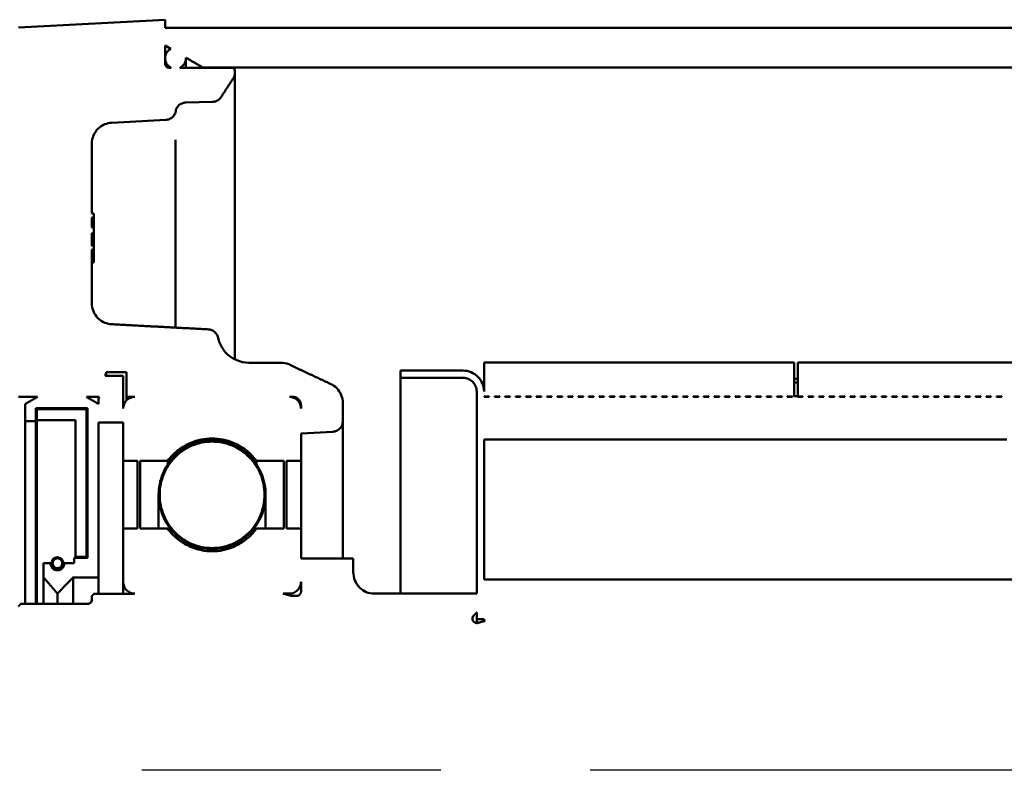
# Model space of a CAD drawing. Header units: inches. Extents: x 0 to 234, y 0 to 165.
# Tile 77 of 85: x 163.74 to 167.45, y 72.49 to 75.31. Entities that reach past the tile are written whole.
import ezdxf

# ---------------------------------------------------------------- set-up
doc = ezdxf.new("R2010")
doc.units = ezdxf.units.IN
doc.header["$LTSCALE"] = 10
doc.header["$MEASUREMENT"] = 0
doc.linetypes.add('CHAIN', pattern=[0.3543, 0.2362, -0.0295, 0.0591, -0.0295])
doc.layers.add('Centerline (ANSI)', color=7, linetype='Continuous', lineweight=25)
doc.layers.add('Visible (ANSI)', color=7, linetype='Continuous', lineweight=50)

msp = doc.modelspace()

# ---------------------------------------------------------------- linework, layer by layer
at = {"layer": 'Centerline (ANSI)', "linetype": 'CHAIN', "ltscale": 1.905165}
msp.add_line((170.3909, 72.4865), (142.5861, 72.4865), dxfattribs=at)
at = {"layer": 'Visible (ANSI)'}
for p, q in [((164.2905, 75.3127), (163.7394, 75.2838)), ((164.2905, 75.2818), (164.2905, 75.3127)), ((169.1409, 75.2818), (164.2905, 75.2818)), ((164.2905, 75.1675), (164.2905, 75.215)), ((164.2905, 75.215), (164.3119, 75.2026)), ((164.2905, 75.1476), (164.2905, 75.1675)), ((164.3693, 75.1318), (164.3693, 75.1675)), ((164.3132, 75.1318), (164.3063, 75.1318)), ((164.5489, 75.1318), (164.3467, 75.1318)), ((164.4323, 75.133), (168.9992, 75.133)), ((164.4323, 75.1318), (164.4323, 75.133)), ((164.5534, 74.0335), (164.5534, 75.1133)), ((164.3683, 75.0008), (164.4694, 75.0035)), ((164.0896, 74.9248), (164.2938, 74.9355)), ((164.015, 74.5835), (164.015, 74.8459)), ((164.3299, 74.8598), (164.3299, 74.8598)), ((164.3299, 74.8598), (164.3299, 74.7219)), ((164.3299, 74.8598), (164.3299, 74.8598)), ((164.3299, 74.7219), (164.3299, 74.1582)), ((164.0228, 74.5835), (164.015, 74.5835)), ((164.0228, 74.5677), (164.0228, 74.5835)), ((164.015, 74.5297), (164.015, 74.5677)), ((164.015, 74.5677), (164.0228, 74.5677)), ((164.015, 74.5676), (164.0228, 74.5676)), ((164.015, 74.5611), (164.0228, 74.5611)), ((164.015, 74.5519), (164.0228, 74.5519)), ((164.015, 74.546), (164.0228, 74.546)), ((164.0228, 74.5677), (164.0228, 74.5676)), ((164.0228, 74.5676), (164.0228, 74.5611)), ((164.0228, 74.5611), (164.0228, 74.5519)), ((164.0228, 74.5519), (164.0228, 74.546)), ((164.0228, 74.546), (164.0228, 74.5348)), ((164.015, 74.5348), (164.0228, 74.5348)), ((164.0228, 74.5297), (164.015, 74.5297)), ((164.015, 74.4617), (164.015, 74.5094)), ((164.015, 74.5094), (164.0228, 74.5094)), ((164.0228, 74.5348), (164.0228, 74.5297)), ((164.0228, 74.5094), (164.0228, 74.5297)), ((164.0228, 74.5094), (164.0228, 74.4894)), ((164.015, 74.4894), (164.0228, 74.4894)), ((164.015, 74.4744), (164.0228, 74.4744)), ((164.0228, 74.4894), (164.0228, 74.4744)), ((164.0228, 74.4744), (164.0228, 74.462)), ((164.015, 74.462), (164.0228, 74.462)), ((164.0228, 74.4617), (164.015, 74.4617)), ((164.015, 74.245), (164.015, 74.447)), ((164.015, 74.447), (164.0228, 74.447)), ((164.015, 74.4453), (164.0228, 74.4453)), ((164.015, 74.4413), (164.0228, 74.4413)), ((164.015, 74.4364), (164.0228, 74.4364)), ((164.015, 74.4327), (164.0228, 74.4327)), ((164.0228, 74.462), (164.0228, 74.4617)), ((164.0228, 74.447), (164.0228, 74.4617)), ((164.0228, 74.447), (164.0228, 74.4453)), ((164.0228, 74.4453), (164.0228, 74.4413)), ((164.0228, 74.4413), (164.0228, 74.4364)), ((164.0228, 74.4364), (164.0228, 74.4327)), ((164.0228, 74.4327), (164.0228, 74.423)), ((164.015, 74.423), (164.0228, 74.423)), ((164.015, 74.4194), (164.0228, 74.4194)), ((164.015, 74.4024), (164.0228, 74.4024)), ((164.015, 74.3988), (164.0228, 74.3988)), ((164.0228, 74.423), (164.0228, 74.4194)), ((164.0228, 74.4194), (164.0228, 74.4024)), ((164.0228, 74.4024), (164.0228, 74.3988)), ((164.0693, 73.9859), (164.1453, 73.9859)), ((164.0693, 73.9859), (164.0693, 73.9718)), ((164.1453, 73.9859), (164.1453, 73.8924)), ((164.7258, 74.0213), (164.6055, 74.0213)), ((165.4126, 73.9916), (165.1764, 73.9916)), ((165.1764, 73.9916), (165.1764, 73.9639)), ((166.6587, 74.0215), (165.4913, 74.0215)), ((165.4913, 74.0215), (165.4913, 73.9123)), ((166.6587, 73.8947), (166.6587, 74.0215)), ((167.8398, 74.0215), (166.6724, 74.0215)), ((166.6724, 74.0215), (166.6724, 73.8947)), ((164.1331, 73.9718), (164.0656, 73.9718)), ((164.1331, 73.8488), (164.1331, 73.9718)), ((165.1764, 73.9639), (165.4126, 73.9639)), ((165.1764, 73.1518), (165.1764, 73.9639)), ((166.6587, 73.9604), (166.6724, 73.9604)), ((165.4638, 73.9123), (165.4638, 73.1518)), ((166.6587, 73.9464), (166.6724, 73.9464)), ((163.7394, 73.8924), (163.81, 73.8924)), ((163.9946, 73.8924), (164.0419, 73.8924)), ((164.0419, 73.8924), (164.0401, 73.8856)), ((164.0401, 73.8856), (164.0401, 73.8659)), ((164.1453, 73.8924), (164.1764, 73.8924)), ((164.1453, 73.8924), (164.1453, 73.8792)), ((164.7591, 73.8924), (164.7709, 73.8924)), ((165.4913, 73.8928), (165.4913, 73.8935)), ((165.4913, 73.8935), (165.511, 73.8935)), ((165.511, 73.8928), (165.4913, 73.8928)), ((165.511, 73.8935), (165.511, 73.8928)), ((165.5307, 73.8928), (165.5307, 73.8935)), ((165.5307, 73.8935), (165.5504, 73.8935)), ((165.5504, 73.8928), (165.5307, 73.8928)), ((165.5504, 73.8935), (165.5504, 73.8928)), ((165.5701, 73.8928), (165.5701, 73.8935)), ((165.5701, 73.8935), (165.5898, 73.8935)), ((165.5898, 73.8928), (165.5701, 73.8928)), ((165.5898, 73.8935), (165.5898, 73.8928)), ((165.6094, 73.8928), (165.6094, 73.8935)), ((165.6094, 73.8935), (165.6291, 73.8935)), ((165.6291, 73.8928), (165.6094, 73.8928)), ((165.6291, 73.8935), (165.6291, 73.8928)), ((165.6488, 73.8928), (165.6488, 73.8935)), ((165.6488, 73.8935), (165.6685, 73.8935)), ((165.6685, 73.8928), (165.6488, 73.8928)), ((165.6685, 73.8935), (165.6685, 73.8928)), ((165.6882, 73.8928), (165.6882, 73.8935)), ((165.6882, 73.8935), (165.7079, 73.8935)), ((165.7079, 73.8928), (165.6882, 73.8928)), ((165.7079, 73.8935), (165.7079, 73.8928)), ((165.7276, 73.8928), (165.7276, 73.8935)), ((165.7276, 73.8935), (165.7472, 73.8935)), ((165.7472, 73.8928), (165.7276, 73.8928)), ((165.7472, 73.8935), (165.7472, 73.8928)), ((165.7669, 73.8928), (165.7669, 73.8935)), ((165.7669, 73.8935), (165.7866, 73.8935)), ((165.7866, 73.8928), (165.7669, 73.8928)), ((165.7866, 73.8935), (165.7866, 73.8928)), ((165.8063, 73.8928), (165.8063, 73.8935)), ((165.8063, 73.8935), (165.826, 73.8935)), ((165.826, 73.8928), (165.8063, 73.8928)), ((165.826, 73.8935), (165.826, 73.8928)), ((165.8457, 73.8928), (165.8457, 73.8935)), ((165.8457, 73.8935), (165.8654, 73.8935)), ((165.8654, 73.8928), (165.8457, 73.8928)), ((165.8654, 73.8935), (165.8654, 73.8928)), ((165.885, 73.8928), (165.885, 73.8935)), ((165.885, 73.8935), (165.9047, 73.8935)), ((165.9047, 73.8928), (165.885, 73.8928)), ((165.9047, 73.8935), (165.9047, 73.8928)), ((165.9244, 73.8928), (165.9244, 73.8935)), ((165.9244, 73.8935), (165.9441, 73.8935)), ((165.9441, 73.8928), (165.9244, 73.8928)), ((165.9441, 73.8935), (165.9441, 73.8928)), ((165.9638, 73.8928), (165.9638, 73.8935)), ((165.9638, 73.8935), (165.9835, 73.8935)), ((165.9835, 73.8928), (165.9638, 73.8928)), ((165.9835, 73.8935), (165.9835, 73.8928)), ((166.0031, 73.8928), (166.0031, 73.8935)), ((166.0031, 73.8935), (166.0228, 73.8935)), ((166.0228, 73.8928), (166.0031, 73.8928)), ((166.0228, 73.8935), (166.0228, 73.8928)), ((166.0425, 73.8928), (166.0425, 73.8935)), ((166.0425, 73.8935), (166.0622, 73.8935)), ((166.0622, 73.8928), (166.0425, 73.8928)), ((166.0622, 73.8935), (166.0622, 73.8928)), ((166.0819, 73.8928), (166.0819, 73.8935)), ((166.0819, 73.8935), (166.1016, 73.8935)), ((166.1016, 73.8928), (166.0819, 73.8928)), ((166.1016, 73.8935), (166.1016, 73.8928)), ((166.1213, 73.8928), (166.1213, 73.8935)), ((166.1213, 73.8935), (166.1409, 73.8935)), ((166.1409, 73.8928), (166.1213, 73.8928)), ((166.1409, 73.8935), (166.1409, 73.8928)), ((166.1606, 73.8928), (166.1606, 73.8935)), ((166.1606, 73.8935), (166.1803, 73.8935)), ((166.1803, 73.8928), (166.1606, 73.8928)), ((166.1803, 73.8935), (166.1803, 73.8928)), ((166.2, 73.8928), (166.2, 73.8935)), ((166.2, 73.8935), (166.2197, 73.8935)), ((166.2197, 73.8928), (166.2, 73.8928)), ((166.2197, 73.8935), (166.2197, 73.8928)), ((166.2394, 73.8928), (166.2394, 73.8935)), ((166.2394, 73.8935), (166.2591, 73.8935)), ((166.2591, 73.8928), (166.2394, 73.8928)), ((166.2591, 73.8935), (166.2591, 73.8928)), ((166.2787, 73.8928), (166.2787, 73.8935)), ((166.2787, 73.8935), (166.2984, 73.8935)), ((166.2984, 73.8928), (166.2787, 73.8928)), ((166.2984, 73.8935), (166.2984, 73.8928)), ((166.3181, 73.8928), (166.3181, 73.8935)), ((166.3181, 73.8935), (166.3378, 73.8935)), ((166.3378, 73.8928), (166.3181, 73.8928)), ((166.3378, 73.8935), (166.3378, 73.8928)), ((166.3575, 73.8928), (166.3575, 73.8935)), ((166.3575, 73.8935), (166.3772, 73.8935)), ((166.3772, 73.8928), (166.3575, 73.8928)), ((166.3772, 73.8935), (166.3772, 73.8928)), ((166.3968, 73.8928), (166.3968, 73.8935)), ((166.3968, 73.8935), (166.4165, 73.8935)), ((166.4165, 73.8928), (166.3968, 73.8928)), ((166.4165, 73.8935), (166.4165, 73.8928)), ((166.4362, 73.8928), (166.4362, 73.8935)), ((166.4362, 73.8935), (166.4559, 73.8935)), ((166.4559, 73.8928), (166.4362, 73.8928)), ((166.4559, 73.8935), (166.4559, 73.8928)), ((166.4756, 73.8928), (166.4756, 73.8935)), ((166.4756, 73.8935), (166.4953, 73.8935)), ((166.4953, 73.8928), (166.4756, 73.8928)), ((166.4953, 73.8935), (166.4953, 73.8928)), ((166.515, 73.8928), (166.515, 73.8935)), ((166.515, 73.8935), (166.5346, 73.8935)), ((166.5346, 73.8928), (166.515, 73.8928)), ((166.5346, 73.8935), (166.5346, 73.8928)), ((166.5543, 73.8928), (166.5543, 73.8935)), ((166.5543, 73.8935), (166.574, 73.8935)), ((166.574, 73.8928), (166.5543, 73.8928)), ((166.574, 73.8935), (166.574, 73.8928)), ((166.5937, 73.8928), (166.5937, 73.8935)), ((166.5937, 73.8935), (166.6134, 73.8935)), ((166.6134, 73.8928), (166.5937, 73.8928)), ((166.6134, 73.8935), (166.6134, 73.8928)), ((166.6331, 73.8928), (166.6331, 73.8935)), ((166.6331, 73.8935), (166.6528, 73.8935)), ((166.6528, 73.8928), (166.6331, 73.8928)), ((166.6528, 73.8935), (166.6528, 73.8928)), ((166.6724, 73.8947), (166.6587, 73.8947)), ((166.6724, 73.8928), (166.6724, 73.8935)), ((166.6724, 73.8935), (166.6921, 73.8935)), ((166.6921, 73.8928), (166.6724, 73.8928)), ((166.6921, 73.8935), (166.6921, 73.8928)), ((166.7118, 73.8928), (166.7118, 73.8935)), ((166.7118, 73.8935), (166.7315, 73.8935)), ((166.7315, 73.8928), (166.7118, 73.8928)), ((166.7315, 73.8935), (166.7315, 73.8928)), ((166.7512, 73.8928), (166.7512, 73.8935)), ((166.7512, 73.8935), (166.7709, 73.8935)), ((166.7709, 73.8928), (166.7512, 73.8928)), ((166.7709, 73.8935), (166.7709, 73.8928)), ((166.7905, 73.8928), (166.7905, 73.8935)), ((166.7905, 73.8935), (166.8102, 73.8935)), ((166.8102, 73.8928), (166.7905, 73.8928)), ((166.8102, 73.8935), (166.8102, 73.8928)), ((166.8299, 73.8928), (166.8299, 73.8935)), ((166.8299, 73.8935), (166.8496, 73.8935)), ((166.8496, 73.8928), (166.8299, 73.8928)), ((166.8496, 73.8935), (166.8496, 73.8928)), ((166.8693, 73.8928), (166.8693, 73.8935)), ((166.8693, 73.8935), (166.889, 73.8935)), ((166.889, 73.8928), (166.8693, 73.8928)), ((166.889, 73.8935), (166.889, 73.8928)), ((166.9087, 73.8928), (166.9087, 73.8935)), ((166.9087, 73.8935), (166.9283, 73.8935)), ((166.9283, 73.8928), (166.9087, 73.8928)), ((166.9283, 73.8935), (166.9283, 73.8928)), ((166.948, 73.8928), (166.948, 73.8935)), ((166.948, 73.8935), (166.9677, 73.8935)), ((166.9677, 73.8928), (166.948, 73.8928)), ((166.9677, 73.8935), (166.9677, 73.8928)), ((166.9874, 73.8928), (166.9874, 73.8935)), ((166.9874, 73.8935), (167.0071, 73.8935)), ((167.0071, 73.8928), (166.9874, 73.8928)), ((167.0071, 73.8935), (167.0071, 73.8928)), ((167.0268, 73.8928), (167.0268, 73.8935)), ((167.0268, 73.8935), (167.0465, 73.8935)), ((167.0465, 73.8928), (167.0268, 73.8928)), ((167.0465, 73.8935), (167.0465, 73.8928)), ((167.0661, 73.8928), (167.0661, 73.8935)), ((167.0661, 73.8935), (167.0858, 73.8935)), ((167.0858, 73.8928), (167.0661, 73.8928)), ((167.0858, 73.8935), (167.0858, 73.8928)), ((167.1055, 73.8928), (167.1055, 73.8935)), ((167.1055, 73.8935), (167.1252, 73.8935)), ((167.1252, 73.8928), (167.1055, 73.8928)), ((167.1252, 73.8935), (167.1252, 73.8928)), ((167.1449, 73.8928), (167.1449, 73.8935)), ((167.1449, 73.8935), (167.1646, 73.8935)), ((167.1646, 73.8928), (167.1449, 73.8928)), ((167.1646, 73.8935), (167.1646, 73.8928)), ((167.1842, 73.8928), (167.1842, 73.8935)), ((167.1842, 73.8935), (167.2039, 73.8935)), ((167.2039, 73.8928), (167.1842, 73.8928)), ((167.2039, 73.8935), (167.2039, 73.8928)), ((167.2236, 73.8928), (167.2236, 73.8935)), ((167.2236, 73.8935), (167.2433, 73.8935)), ((167.2433, 73.8928), (167.2236, 73.8928)), ((167.2433, 73.8935), (167.2433, 73.8928)), ((167.263, 73.8928), (167.263, 73.8935)), ((167.263, 73.8935), (167.2827, 73.8935)), ((167.2827, 73.8928), (167.263, 73.8928)), ((167.2827, 73.8935), (167.2827, 73.8928)), ((167.3024, 73.8928), (167.3024, 73.8935)), ((167.3024, 73.8935), (167.322, 73.8935)), ((167.322, 73.8928), (167.3024, 73.8928)), ((167.322, 73.8935), (167.322, 73.8928)), ((167.3417, 73.8928), (167.3417, 73.8935)), ((167.3417, 73.8935), (167.3614, 73.8935)), ((167.3614, 73.8928), (167.3417, 73.8928)), ((167.3614, 73.8935), (167.3614, 73.8928)), ((167.3811, 73.8928), (167.3811, 73.8935)), ((167.3811, 73.8935), (167.4008, 73.8935)), ((167.4008, 73.8928), (167.3811, 73.8928)), ((167.4008, 73.8935), (167.4008, 73.8928)), ((167.4205, 73.8928), (167.4205, 73.8935)), ((167.4205, 73.8935), (167.4402, 73.8935)), ((167.4402, 73.8928), (167.4205, 73.8928)), ((167.4402, 73.8935), (167.4402, 73.8928)), ((163.7645, 73.8659), (163.7645, 73.8006)), ((163.8039, 73.8006), (163.8039, 73.8505)), ((163.8039, 73.8505), (163.9985, 73.8505)), ((163.9946, 73.8465), (163.8078, 73.8465)), ((163.8078, 73.8465), (163.8078, 73.8046)), ((163.9946, 73.2904), (163.9946, 73.8465)), ((163.9985, 73.8505), (163.9985, 73.2864)), ((164.8024, 73.8607), (164.8024, 73.8488)), ((164.9598, 73.8011), (164.9598, 73.8691)), ((163.7645, 73.8006), (163.8039, 73.8006)), ((163.7645, 73.8006), (163.7645, 73.1129)), ((163.8039, 73.1129), (163.8039, 73.8006)), ((163.8078, 73.8046), (163.953, 73.8046)), ((163.8078, 73.8046), (163.8078, 73.1129)), ((163.953, 73.8046), (163.953, 73.2904)), ((164.9598, 73.8011), (164.9598, 73.2835)), ((164.0401, 73.2127), (164.0401, 73.7966)), ((164.0401, 73.7966), (164.1331, 73.7966)), ((164.1331, 73.7966), (164.1331, 73.6514)), ((164.8024, 73.755), (164.9225, 73.7614)), ((164.8024, 73.6514), (164.8024, 73.755)), ((165.4913, 73.2046), (165.4913, 73.7325)), ((165.4913, 73.7325), (165.511, 73.7325)), ((165.511, 73.7325), (165.5307, 73.7325)), ((165.5307, 73.7325), (165.5504, 73.7325)), ((165.5504, 73.7325), (165.5701, 73.7325)), ((165.5701, 73.7325), (165.5898, 73.7325)), ((165.5898, 73.7325), (165.6094, 73.7325)), ((165.6094, 73.7325), (165.6291, 73.7325)), ((165.6291, 73.7325), (165.6488, 73.7325)), ((165.6488, 73.7325), (165.6685, 73.7325)), ((165.6685, 73.7325), (165.6882, 73.7325)), ((165.6882, 73.7325), (165.7079, 73.7325)), ((165.7079, 73.7325), (165.7276, 73.7325)), ((165.7276, 73.7325), (165.7472, 73.7325)), ((165.7472, 73.7325), (165.7669, 73.7325)), ((165.7669, 73.7325), (165.7866, 73.7325)), ((165.7866, 73.7325), (165.8063, 73.7325)), ((165.8063, 73.7325), (165.826, 73.7325)), ((165.826, 73.7325), (165.8457, 73.7325)), ((165.8457, 73.7325), (165.8654, 73.7325)), ((165.8654, 73.7325), (165.885, 73.7325)), ((165.885, 73.7325), (165.9047, 73.7325)), ((165.9047, 73.7325), (165.9244, 73.7325)), ((165.9244, 73.7325), (165.9441, 73.7325)), ((165.9441, 73.7325), (165.9638, 73.7325)), ((165.9638, 73.7325), (165.9835, 73.7325)), ((165.9835, 73.7325), (166.0031, 73.7325)), ((166.0031, 73.7325), (166.0228, 73.7325)), ((166.0228, 73.7325), (166.0425, 73.7325)), ((166.0425, 73.7325), (166.0622, 73.7325)), ((166.0622, 73.7325), (166.0819, 73.7325)), ((166.0819, 73.7325), (166.1016, 73.7325)), ((166.1016, 73.7325), (166.1213, 73.7325)), ((166.1213, 73.7325), (166.1409, 73.7325)), ((166.1409, 73.7325), (166.1606, 73.7325)), ((166.1606, 73.7325), (166.1803, 73.7325)), ((166.1803, 73.7325), (166.2, 73.7325)), ((166.2, 73.7325), (166.2197, 73.7325)), ((166.2197, 73.7325), (166.2394, 73.7325)), ((166.2394, 73.7325), (166.2591, 73.7325)), ((166.2591, 73.7325), (166.2787, 73.7325)), ((166.2787, 73.7325), (166.2984, 73.7325)), ((166.2984, 73.7325), (166.3181, 73.7325)), ((166.3181, 73.7325), (166.3378, 73.7325)), ((166.3378, 73.7325), (166.3575, 73.7325)), ((166.3575, 73.7325), (166.3772, 73.7325)), ((166.3772, 73.7325), (166.3968, 73.7325)), ((166.3968, 73.7325), (166.4165, 73.7325)), ((166.4165, 73.7325), (166.4362, 73.7325)), ((166.4362, 73.7325), (166.4559, 73.7325)), ((166.4559, 73.7325), (166.4756, 73.7325)), ((166.4756, 73.7325), (166.4953, 73.7325)), ((166.4953, 73.7325), (166.515, 73.7325)), ((166.515, 73.7325), (166.5346, 73.7325)), ((166.5346, 73.7325), (166.5543, 73.7325)), ((166.5543, 73.7325), (166.574, 73.7325)), ((166.574, 73.7325), (166.5937, 73.7325)), ((166.5937, 73.7325), (166.6134, 73.7325)), ((166.6134, 73.7325), (166.6331, 73.7325)), ((166.6331, 73.7325), (166.6528, 73.7325)), ((166.6528, 73.7325), (166.6724, 73.7325)), ((166.6724, 73.7325), (166.6921, 73.7325)), ((166.6921, 73.7325), (166.7118, 73.7325)), ((166.7118, 73.7325), (166.7315, 73.7325)), ((166.7315, 73.7325), (166.7512, 73.7325)), ((166.7512, 73.7325), (166.7709, 73.7325)), ((166.7709, 73.7325), (166.7905, 73.7325)), ((166.7905, 73.7325), (166.8102, 73.7325)), ((166.8102, 73.7325), (166.8299, 73.7325)), ((166.8299, 73.7325), (166.8496, 73.7325)), ((166.8496, 73.7325), (166.8693, 73.7325)), ((166.8693, 73.7325), (166.889, 73.7325)), ((166.889, 73.7325), (166.9087, 73.7325)), ((166.9087, 73.7325), (166.9283, 73.7325)), ((166.9283, 73.7325), (166.948, 73.7325)), ((166.948, 73.7325), (166.9677, 73.7325)), ((166.9677, 73.7325), (166.9874, 73.7325)), ((166.9874, 73.7325), (167.0071, 73.7325)), ((167.0071, 73.7325), (167.0268, 73.7325)), ((167.0268, 73.7325), (167.0465, 73.7325)), ((167.0465, 73.7325), (167.0661, 73.7325)), ((167.0661, 73.7325), (167.0858, 73.7325)), ((167.0858, 73.7325), (167.1055, 73.7325)), ((167.1055, 73.7325), (167.1252, 73.7325)), ((167.1252, 73.7325), (167.1449, 73.7325)), ((167.1449, 73.7325), (167.1646, 73.7325)), ((167.1646, 73.7325), (167.1842, 73.7325)), ((167.1842, 73.7325), (167.2039, 73.7325)), ((167.2039, 73.7325), (167.2236, 73.7325)), ((167.2236, 73.7325), (167.2433, 73.7325)), ((167.2433, 73.7325), (167.263, 73.7325)), ((167.263, 73.7325), (167.2827, 73.7325)), ((167.2827, 73.7325), (167.3024, 73.7325)), ((167.3024, 73.7325), (167.322, 73.7325)), ((167.322, 73.7325), (167.3417, 73.7325)), ((167.3417, 73.7325), (167.3614, 73.7325)), ((167.3614, 73.7325), (167.3811, 73.7325)), ((167.3811, 73.7325), (167.4008, 73.7325)), ((167.4008, 73.7325), (167.4205, 73.7325)), ((167.4205, 73.7325), (167.4402, 73.7325)), ((167.4402, 73.7325), (167.4598, 73.7325)), ((164.1331, 73.6514), (164.1864, 73.6514)), ((164.1331, 73.3967), (164.1331, 73.6514)), ((164.1864, 73.6514), (164.1864, 73.3967)), ((164.1963, 73.3967), (164.1963, 73.6514)), ((164.1963, 73.6514), (164.3004, 73.6514)), ((164.3004, 73.6514), (164.3004, 73.6377)), ((164.635, 73.6514), (164.7376, 73.6514)), ((164.635, 73.6377), (164.635, 73.6514)), ((164.7376, 73.6514), (164.7376, 73.3967)), ((164.7474, 73.3967), (164.7474, 73.6514)), ((164.7474, 73.6514), (164.8024, 73.6514)), ((164.8024, 73.6514), (164.8024, 73.3967)), ((164.2664, 73.5243), (164.2664, 73.3967)), ((164.669, 73.3967), (164.669, 73.5243)), ((164.1864, 73.3967), (164.1331, 73.3967)), ((164.1331, 73.3967), (164.1331, 73.1965)), ((164.3004, 73.3967), (164.1963, 73.3967)), ((164.7376, 73.3967), (164.635, 73.3967)), ((164.8024, 73.3967), (164.7474, 73.3967)), ((164.8024, 73.2835), (164.8024, 73.3967)), ((163.9985, 73.2864), (163.949, 73.2864)), ((163.949, 73.2864), (163.949, 73.2662)), ((163.953, 73.2904), (163.9946, 73.2904)), ((163.953, 73.2904), (163.953, 73.2864)), ((163.9946, 73.2864), (163.9946, 73.2904)), ((164.9992, 73.2835), (164.8024, 73.2835)), ((164.9992, 73.233), (164.9992, 73.2835)), ((163.8594, 73.2662), (163.8334, 73.2662)), ((163.8334, 73.2662), (163.8334, 73.2127)), ((163.8633, 73.2662), (163.8633, 73.2521)), ((163.9074, 73.2521), (163.9074, 73.2662)), ((163.949, 73.2662), (163.9113, 73.2662)), ((163.8334, 73.2127), (163.8334, 73.1129)), ((163.9444, 73.2127), (164.0401, 73.2127)), ((163.9444, 73.2127), (163.9444, 73.1129)), ((164.0401, 73.2127), (164.0401, 73.1509)), ((164.1331, 73.1509), (164.1331, 73.1965)), ((164.8024, 73.1965), (164.8024, 73.1599)), ((167.8535, 73.2046), (165.4913, 73.2046)), ((163.8854, 73.1518), (163.8854, 73.1129)), ((164.015, 73.1428), (164.015, 73.1293)), ((164.1724, 73.1509), (164.0228, 73.1509)), ((164.1764, 73.1518), (164.1724, 73.1518)), ((164.1724, 73.1518), (164.1724, 73.1509)), ((164.7354, 73.1518), (164.7591, 73.1518)), ((164.7866, 73.1436), (164.7648, 73.1436)), ((165.4638, 73.1518), (165.078, 73.1518)), ((163.9992, 73.1129), (163.7472, 73.1129)), ((165.4638, 73.0808), (165.4638, 73.0554)), ((165.4638, 73.0554), (165.4913, 73.0554)), ((165.4638, 73.0409), (165.4638, 73.0554)), ((165.4913, 73.0554), (165.4913, 73.0492)), ((165.4913, 73.0492), (165.4952, 73.0492)), ((165.4913, 73.0481), (165.4913, 73.0492))]:
    msp.add_line(p, q, dxfattribs=at)
for points, knots in [([(164.3119, 75.2026), (164.3083, 75.2008), (164.3048, 75.1981), (164.2987, 75.192), (164.2954, 75.1871), (164.2917, 75.1781), (164.2905, 75.1724), (164.2905, 75.1626), (164.2917, 75.1569), (164.2954, 75.1479), (164.2987, 75.143), (164.3051, 75.1366), (164.3092, 75.1337), (164.3132, 75.1318)], [0.0449135, 0.0449135, 0.0449135, 0.0449135, 0.0740374, 0.0740374, 0.1111269, 0.1111269, 0.1482594, 0.1482594, 0.185393, 0.185393, 0.2224851, 0.2224851, 0.2549129, 0.2549129, 0.2549129, 0.2549129]), ([(164.3063, 75.1318), (164.3044, 75.1318), (164.3021, 75.1323), (164.2985, 75.1337), (164.2965, 75.135), (164.2938, 75.1378), (164.2925, 75.1397), (164.291, 75.1433), (164.2905, 75.1456), (164.2905, 75.1476)], [0.11861111, 0.11861111, 0.11861111, 0.11861111, 0.13341847, 0.13341847, 0.14824315, 0.14824315, 0.16307159, 0.16307159, 0.17791701, 0.17791701, 0.17791701, 0.17791701]), ([(164.3467, 75.1318), (164.3507, 75.1337), (164.3547, 75.1366), (164.3612, 75.1431), (164.3644, 75.1479), (164.3682, 75.1569), (164.3693, 75.1626), (164.3693, 75.1681), (164.3693, 75.1688), (164.3692, 75.1695)], [0.3381327, 0.3381327, 0.3381327, 0.3381327, 0.370603, 0.370603, 0.407674, 0.407674, 0.4447864, 0.4447864, 0.4496422, 0.4496422, 0.4496422, 0.4496422]), ([(164.5471, 75.0918), (164.5484, 75.0939), (164.5496, 75.0961), (164.5523, 75.1027), (164.5534, 75.1085), (164.5534, 75.1182), (164.5523, 75.1239), (164.55, 75.1295), (164.5495, 75.1307), (164.5489, 75.1318)], [0.3903192, 0.3903192, 0.3903192, 0.3903192, 0.4076911, 0.4076911, 0.4448071, 0.4448071, 0.4819226, 0.4819226, 0.4910057, 0.4910057, 0.4910057, 0.4910057]), ([(164.3305, 74.9681), (164.331, 74.9711), (164.3319, 74.9739), (164.3348, 74.981), (164.338, 74.9858), (164.3449, 74.9927), (164.3497, 74.9959), (164.3584, 74.9995), (164.3636, 75.0007), (164.3683, 75.0008)], [0.4612719, 0.4612719, 0.4612719, 0.4612719, 0.482024, 0.482024, 0.5191247, 0.5191247, 0.5561665, 0.5561665, 0.590573, 0.590573, 0.590573, 0.590573]), ([(164.4694, 75.0035), (164.4741, 75.0036), (164.4793, 75.0047), (164.488, 75.0083), (164.4928, 75.0116), (164.4981, 75.0168), (164.4999, 75.019), (164.5014, 75.0214)], [0.29914311, 0.29914311, 0.29914311, 0.29914311, 0.33357358, 0.33357358, 0.37063915, 0.37063915, 0.39034184, 0.39034184, 0.39034184, 0.39034184]), ([(164.2938, 74.9355), (164.2981, 74.9357), (164.3029, 74.9368), (164.3113, 74.9403), (164.3161, 74.9435), (164.323, 74.9504), (164.3262, 74.9553), (164.3291, 74.9623), (164.33, 74.9652), (164.3305, 74.9681)], [0.3016967, 0.3016967, 0.3016967, 0.3016967, 0.3335688, 0.3335688, 0.370612, 0.370612, 0.4077152, 0.4077152, 0.4284677, 0.4284677, 0.4284677, 0.4284677]), ([(164.015, 74.8459), (164.015, 74.8557), (164.0172, 74.8671), (164.0247, 74.8852), (164.0312, 74.8949), (164.0449, 74.9087), (164.0546, 74.9152), (164.0713, 74.9221), (164.0809, 74.9243), (164.0896, 74.9248)], [0.8898698, 0.8898698, 0.8898698, 0.8898698, 0.9641959, 0.9641959, 1.0384087, 1.0384087, 1.1124938, 1.1124938, 1.1762355, 1.1762355, 1.1762355, 1.1762355]), ([(164.0896, 74.166), (164.0809, 74.1664), (164.0713, 74.1686), (164.0546, 74.1756), (164.0449, 74.1821), (164.0312, 74.1959), (164.0247, 74.2056), (164.0172, 74.2237), (164.015, 74.2352), (164.015, 74.245)], [0.6041625, 0.6041625, 0.6041625, 0.6041625, 0.6678391, 0.6678391, 0.7419708, 0.7419708, 0.8163486, 0.8163486, 0.890911, 0.890911, 0.890911, 0.890911]), ([(164.49, 74.1155), (164.4895, 74.1179), (164.4887, 74.1203), (164.486, 74.1269), (164.4827, 74.1318), (164.4759, 74.1387), (164.471, 74.142), (164.4627, 74.1454), (164.4579, 74.1465), (164.4535, 74.1468)], [0.4655007, 0.4655007, 0.4655007, 0.4655007, 0.4829716, 0.4829716, 0.520172, 0.520172, 0.5572362, 0.5572362, 0.5890702, 0.5890702, 0.5890702, 0.5890702]), ([(164.6055, 74.0213), (164.591, 74.0213), (164.5738, 74.0248), (164.5469, 74.036), (164.5324, 74.0457), (164.5118, 74.0664), (164.502, 74.0811), (164.4938, 74.101), (164.4915, 74.1081), (164.49, 74.1155)], [0.8911885, 0.8911885, 0.8911885, 0.8911885, 1.0020312, 1.0020312, 1.1132565, 1.1132565, 1.2249094, 1.2249094, 1.2773245, 1.2773245, 1.2773245, 1.2773245]), ([(164.7591, 74.0139), (164.758, 74.0144), (164.757, 74.0149), (164.747, 74.0191), (164.7355, 74.0213), (164.7258, 74.0213)], [-0.08265349, -0.08265349, -0.08265349, -0.08265349, -0.07388289, -0.07388289, 0, 0, 0, 0]), ([(165.4913, 73.9123), (165.4913, 73.9221), (165.4891, 73.9336), (165.4816, 73.9517), (165.4751, 73.9615), (165.4614, 73.9753), (165.4517, 73.9818), (165.4337, 73.9893), (165.4223, 73.9916), (165.4126, 73.9916)], [-0.2973055, -0.2973055, -0.2973055, -0.2973055, -0.2226439, -0.2226439, -0.1482978, -0.1482978, -0.074015, -0.074015, 0, 0, 0, 0]), ([(165.4126, 73.9639), (165.4189, 73.9639), (165.4263, 73.9624), (165.438, 73.9575), (165.4443, 73.9533), (165.4532, 73.9443), (165.4574, 73.9379), (165.4623, 73.9262), (165.4638, 73.9187), (165.4638, 73.9123)], [0, 0, 0, 0, 0.0480167, 0.0480167, 0.096213, 0.096213, 0.1446356, 0.1446356, 0.1932601, 0.1932601, 0.1932601, 0.1932601]), ([(164.9598, 73.8691), (164.9598, 73.8789), (164.9576, 73.8905), (164.9501, 73.9086), (164.9436, 73.9183), (164.9306, 73.9314), (164.9224, 73.9372), (164.9144, 73.941)], [0.8923647, 0.8923647, 0.8923647, 0.8923647, 0.9672136, 0.9672136, 1.041725, 1.041725, 1.1070811, 1.1070811, 1.1070811, 1.1070811]), ([(164.1764, 73.8924), (164.171, 73.8924), (164.1648, 73.8912), (164.1549, 73.8871), (164.1496, 73.8835), (164.142, 73.8759), (164.1384, 73.8705), (164.1343, 73.8605), (164.1331, 73.8542), (164.1331, 73.8488)], [0, 0, 0, 0, 0.0406197, 0.0406197, 0.0814072, 0.0814072, 0.122405, 0.122405, 0.1635893, 0.1635893, 0.1635893, 0.1635893]), ([(164.8024, 73.8488), (164.8024, 73.8542), (164.8011, 73.8605), (164.797, 73.8705), (164.7934, 73.8759), (164.7858, 73.8835), (164.7805, 73.8871), (164.7707, 73.8912), (164.7644, 73.8924), (164.7591, 73.8924)], [-0.1635893, -0.1635893, -0.1635893, -0.1635893, -0.122405, -0.122405, -0.0814072, -0.0814072, -0.0406197, -0.0406197, 0, 0, 0, 0]), ([(164.7709, 73.8924), (164.7747, 73.8924), (164.7793, 73.8915), (164.7865, 73.8885), (164.7904, 73.8859), (164.7959, 73.8804), (164.7985, 73.8765), (164.8014, 73.8692), (164.8024, 73.8646), (164.8024, 73.8607)], [0, 0, 0, 0, 0.029542, 0.029542, 0.059206, 0.059206, 0.0890216, 0.0890216, 0.1189691, 0.1189691, 0.1189691, 0.1189691]), ([(164.9225, 73.7614), (164.9269, 73.7616), (164.9317, 73.7627), (164.94, 73.7662), (164.9449, 73.7695), (164.9517, 73.7764), (164.955, 73.7813), (164.9587, 73.7904), (164.9598, 73.7962), (164.9598, 73.8011)], [0.3026846, 0.3026846, 0.3026846, 0.3026846, 0.3345629, 0.3345629, 0.371748, 0.371748, 0.4089718, 0.4089718, 0.4463631, 0.4463631, 0.4463631, 0.4463631]), ([(164.4677, 73.7281), (164.4553, 73.7281), (164.4418, 73.7268), (164.4154, 73.7215), (164.4024, 73.7175), (164.3795, 73.7079), (164.3675, 73.7016), (164.3449, 73.6864), (164.3345, 73.6776), (164.3169, 73.6599), (164.3081, 73.6493), (164.293, 73.6265), (164.2867, 73.6143), (164.2771, 73.5911), (164.273, 73.5778), (164.2677, 73.5507), (164.2664, 73.5369), (164.2664, 73.5116), (164.2677, 73.4978), (164.273, 73.4706), (164.2771, 73.4573), (164.2867, 73.4339), (164.2931, 73.4216), (164.3082, 73.3987), (164.317, 73.388), (164.3347, 73.3701), (164.3451, 73.3613), (164.3677, 73.346), (164.3797, 73.3396), (164.4026, 73.33), (164.4155, 73.3259), (164.4419, 73.3205), (164.4554, 73.3193), (164.4801, 73.3193), (164.4935, 73.3205), (164.5199, 73.3259), (164.5328, 73.33), (164.5557, 73.3396), (164.5678, 73.346), (164.5903, 73.3613), (164.6008, 73.3701), (164.6184, 73.388), (164.6272, 73.3987), (164.6423, 73.4216), (164.6487, 73.4339), (164.6583, 73.4573), (164.6624, 73.4706), (164.6678, 73.4978), (164.669, 73.5116), (164.669, 73.5369), (164.6678, 73.5507), (164.6624, 73.5778), (164.6583, 73.5911), (164.6487, 73.6143), (164.6424, 73.6265), (164.6273, 73.6493), (164.6185, 73.6599), (164.6009, 73.6776), (164.5905, 73.6864), (164.568, 73.7016), (164.5559, 73.7079), (164.533, 73.7175), (164.5201, 73.7215), (164.4936, 73.7268), (164.4801, 73.7281), (164.4677, 73.7281)], [0, 0, 0, 0, 0.094294, 0.094294, 0.188588, 0.188588, 0.283382, 0.283382, 0.378176, 0.378176, 0.473696, 0.473696, 0.569217, 0.569217, 0.665586, 0.665586, 0.761955, 0.761955, 0.858587, 0.858587, 0.955219, 0.955219, 1.051368, 1.051368, 1.147516, 1.147516, 1.242638, 1.242638, 1.33776, 1.33776, 1.431799, 1.431799, 1.525839, 1.525839, 1.619878, 1.619878, 1.713918, 1.713918, 1.80904, 1.80904, 1.904162, 1.904162, 2.00031, 2.00031, 2.096459, 2.096459, 2.193091, 2.193091, 2.289723, 2.289723, 2.386092, 2.386092, 2.482461, 2.482461, 2.577981, 2.577981, 2.673502, 2.673502, 2.768296, 2.768296, 2.86309, 2.86309, 2.957384, 2.957384, 3.051678, 3.051678, 3.051678, 3.051678]), ([(164.3004, 73.6514), (164.3066, 73.6598), (164.3134, 73.6676), (164.3293, 73.6836), (164.3401, 73.6927), (164.3635, 73.7085), (164.3761, 73.7151), (164.3999, 73.725), (164.4133, 73.7292), (164.4408, 73.7347), (164.4549, 73.736), (164.4677, 73.736), (164.4806, 73.736), (164.4946, 73.7347), (164.5221, 73.7292), (164.5356, 73.725), (164.5594, 73.7151), (164.5719, 73.7085), (164.5953, 73.6927), (164.6061, 73.6836), (164.622, 73.6676), (164.6288, 73.6598), (164.635, 73.6514)], [-0.4663959, -0.4663959, -0.4663959, -0.4663959, -0.3929688, -0.3929688, -0.2944703, -0.2944703, -0.1959718, -0.1959718, -0.0979859, -0.0979859, 0, 0, 0, 0.0979859, 0.0979859, 0.1959718, 0.1959718, 0.2944703, 0.2944703, 0.3929688, 0.3929688, 0.4663959, 0.4663959, 0.4663959, 0.4663959]), ([(164.4677, 73.7241), (164.4798, 73.7241), (164.4931, 73.7229), (164.519, 73.7177), (164.5317, 73.7137), (164.5542, 73.7043), (164.566, 73.6981), (164.5881, 73.6832), (164.5983, 73.6746), (164.6156, 73.6573), (164.6242, 73.6469), (164.639, 73.6245), (164.6452, 73.6126), (164.6546, 73.5898), (164.6586, 73.5768), (164.6638, 73.5502), (164.6651, 73.5367), (164.6651, 73.5119), (164.6638, 73.4983), (164.6586, 73.4717), (164.6546, 73.4586), (164.6452, 73.4357), (164.6389, 73.4236), (164.6241, 73.4011), (164.6155, 73.3907), (164.5982, 73.3731), (164.5879, 73.3645), (164.5658, 73.3495), (164.554, 73.3432), (164.5315, 73.3338), (164.5189, 73.3298), (164.493, 73.3245), (164.4798, 73.3233), (164.4556, 73.3233), (164.4424, 73.3245), (164.4165, 73.3298), (164.4039, 73.3338), (164.3815, 73.3432), (164.3696, 73.3495), (164.3475, 73.3645), (164.3373, 73.3731), (164.32, 73.3907), (164.3114, 73.4011), (164.2965, 73.4236), (164.2903, 73.4357), (164.2809, 73.4586), (164.2768, 73.4717), (164.2716, 73.4983), (164.2704, 73.5119), (164.2704, 73.5367), (164.2716, 73.5502), (164.2768, 73.5768), (164.2808, 73.5898), (164.2902, 73.6126), (164.2964, 73.6245), (164.3113, 73.6469), (164.3198, 73.6573), (164.3371, 73.6746), (164.3473, 73.6832), (164.3694, 73.6981), (164.3812, 73.7043), (164.4037, 73.7137), (164.4164, 73.7177), (164.4423, 73.7229), (164.4556, 73.7241), (164.4677, 73.7241)], [0, 0, 0, 0, 0.092448, 0.092448, 0.184897, 0.184897, 0.277838, 0.277838, 0.370779, 0.370779, 0.464435, 0.464435, 0.558092, 0.558092, 0.652578, 0.652578, 0.747064, 0.747064, 0.841803, 0.841803, 0.936542, 0.936542, 1.030801, 1.030801, 1.125061, 1.125061, 1.218316, 1.218316, 1.311572, 1.311572, 1.403776, 1.403776, 1.49598, 1.49598, 1.588185, 1.588185, 1.680389, 1.680389, 1.773644, 1.773644, 1.8669, 1.8669, 1.961159, 1.961159, 2.055419, 2.055419, 2.150158, 2.150158, 2.244897, 2.244897, 2.339383, 2.339383, 2.433869, 2.433869, 2.527525, 2.527525, 2.621182, 2.621182, 2.714123, 2.714123, 2.807064, 2.807064, 2.899512, 2.899512, 2.991961, 2.991961, 2.991961, 2.991961]), ([(164.635, 73.3967), (164.6288, 73.3882), (164.6219, 73.3802), (164.606, 73.3641), (164.5951, 73.3549), (164.5717, 73.339), (164.5591, 73.3323), (164.5353, 73.3223), (164.5219, 73.3181), (164.4945, 73.3125), (164.4805, 73.3112), (164.4549, 73.3112), (164.4409, 73.3125), (164.4135, 73.3181), (164.4001, 73.3223), (164.3763, 73.3323), (164.3637, 73.339), (164.3403, 73.3549), (164.3295, 73.3641), (164.3135, 73.3802), (164.3067, 73.3882), (164.3004, 73.3967)], [1.1180598, 1.1180598, 1.1180598, 1.1180598, 1.1924294, 1.1924294, 1.2912844, 1.2912844, 1.3901393, 1.3901393, 1.4878489, 1.4878489, 1.5855585, 1.5855585, 1.6832681, 1.6832681, 1.7809777, 1.7809777, 1.8798327, 1.8798327, 1.9786876, 1.9786876, 2.0530573, 2.0530573, 2.0530573, 2.0530573]), ([(163.8854, 73.2888), (163.8826, 73.2888), (163.8794, 73.2881), (163.8744, 73.286), (163.8717, 73.2841), (163.8678, 73.2802), (163.866, 73.2774), (163.8639, 73.2723), (163.8633, 73.269), (163.8633, 73.2634), (163.8639, 73.2601), (163.866, 73.2549), (163.8678, 73.2521), (163.8717, 73.2482), (163.8744, 73.2463), (163.8794, 73.2442), (163.8826, 73.2435), (163.888, 73.2435), (163.8912, 73.2442), (163.8962, 73.2463), (163.8989, 73.2481), (163.9028, 73.2521), (163.9046, 73.2549), (163.9068, 73.26), (163.9074, 73.2634), (163.9074, 73.269), (163.9068, 73.2723), (163.9046, 73.2775), (163.9028, 73.2803), (163.8989, 73.2842), (163.8962, 73.286), (163.8912, 73.2881), (163.8881, 73.2888), (163.8854, 73.2888)], [0, 0, 0, 0, 0.0207004, 0.0207004, 0.0416632, 0.0416632, 0.0626857, 0.0626857, 0.0839919, 0.0839919, 0.1053049, 0.1053049, 0.1263541, 0.1263541, 0.1473423, 0.1473423, 0.1680369, 0.1680369, 0.1885933, 0.1885933, 0.2094384, 0.2094384, 0.2306257, 0.2306257, 0.2520818, 0.2520818, 0.2735229, 0.2735229, 0.2946759, 0.2946759, 0.3155038, 0.3155038, 0.3360736, 0.3360736, 0.3360736, 0.3360736]), ([(163.8854, 73.2847), (163.8876, 73.2847), (163.8902, 73.2842), (163.8943, 73.2825), (163.8965, 73.281), (163.8997, 73.2777), (163.9012, 73.2755), (163.9029, 73.2712), (163.9035, 73.2685), (163.9035, 73.2639), (163.9029, 73.2611), (163.9012, 73.2569), (163.8997, 73.2546), (163.8965, 73.2514), (163.8943, 73.2498), (163.8902, 73.2481), (163.8876, 73.2476), (163.8831, 73.2476), (163.8805, 73.2481), (163.8764, 73.2498), (163.8742, 73.2514), (163.871, 73.2546), (163.8695, 73.2569), (163.8678, 73.2611), (163.8672, 73.2639), (163.8672, 73.2685), (163.8678, 73.2712), (163.8695, 73.2755), (163.871, 73.2777), (163.8742, 73.281), (163.8764, 73.2825), (163.8805, 73.2842), (163.8831, 73.2847), (163.8854, 73.2847)], [0, 0, 0, 0, 0.0168957, 0.0168957, 0.0340055, 0.0340055, 0.0513835, 0.0513835, 0.068997, 0.068997, 0.0866205, 0.0866205, 0.1040217, 0.1040217, 0.1211431, 0.1211431, 0.1380298, 0.1380298, 0.1549164, 0.1549164, 0.1720378, 0.1720378, 0.1894391, 0.1894391, 0.2070626, 0.2070626, 0.224676, 0.224676, 0.2420541, 0.2420541, 0.2591639, 0.2591639, 0.2760596, 0.2760596, 0.2760596, 0.2760596]), ([(163.9113, 73.2662), (163.9113, 73.2628), (163.9106, 73.2589), (163.9081, 73.2528), (163.9059, 73.2495), (163.9014, 73.2449), (163.8982, 73.2427), (163.8923, 73.2402), (163.8885, 73.2395), (163.8822, 73.2395), (163.8784, 73.2402), (163.8725, 73.2427), (163.8693, 73.2449), (163.8648, 73.2495), (163.8626, 73.2528), (163.8601, 73.2589), (163.8594, 73.2628), (163.8594, 73.2662)], [0.098985, 0.098985, 0.098985, 0.098985, 0.1242742, 0.1242742, 0.1492488, 0.1492488, 0.1738183, 0.1738183, 0.1980439, 0.1980439, 0.2222695, 0.2222695, 0.246839, 0.246839, 0.2718136, 0.2718136, 0.2971028, 0.2971028, 0.2971028, 0.2971028]), ([(165.078, 73.1518), (165.0683, 73.1518), (165.057, 73.1541), (165.0392, 73.1616), (165.0295, 73.1683), (165.0156, 73.1824), (165.0091, 73.1924), (165.0015, 73.211), (164.9992, 73.2229), (164.9992, 73.233)], [0.6008975, 0.6008975, 0.6008975, 0.6008975, 0.674172, 0.674172, 0.7487676, 0.7487676, 0.8247925, 0.8247925, 0.9017361, 0.9017361, 0.9017361, 0.9017361]), ([(164.1331, 73.1965), (164.1331, 73.1909), (164.1343, 73.1844), (164.1385, 73.1741), (164.1421, 73.1686), (164.1497, 73.1608), (164.155, 73.1572), (164.1649, 73.153), (164.1711, 73.1518), (164.1764, 73.1518)], [0.1653391, 0.1653391, 0.1653391, 0.1653391, 0.207795, 0.207795, 0.2496452, 0.2496452, 0.2906622, 0.2906622, 0.3309509, 0.3309509, 0.3309509, 0.3309509]), ([(164.7591, 73.1518), (164.7643, 73.1518), (164.7706, 73.153), (164.7804, 73.1572), (164.7857, 73.1608), (164.7933, 73.1686), (164.7969, 73.1741), (164.8011, 73.1844), (164.8024, 73.1909), (164.8024, 73.1965)], [0.3309509, 0.3309509, 0.3309509, 0.3309509, 0.3712396, 0.3712396, 0.4122566, 0.4122566, 0.4541069, 0.4541069, 0.4965627, 0.4965627, 0.4965627, 0.4965627]), ([(164.8024, 73.1599), (164.8024, 73.1579), (164.8019, 73.1555), (164.8004, 73.1518), (164.7991, 73.1498), (164.7964, 73.147), (164.7944, 73.1456), (164.7908, 73.1441), (164.7886, 73.1436), (164.7866, 73.1436)], [0.06025215, 0.06025215, 0.06025215, 0.06025215, 0.07561381, 0.07561381, 0.09072267, 0.09072267, 0.10577355, 0.10577355, 0.12054662, 0.12054662, 0.12054662, 0.12054662]), ([(164.015, 73.1293), (164.015, 73.1273), (164.0145, 73.1249), (164.013, 73.1211), (164.0117, 73.1191), (164.0089, 73.1163), (164.007, 73.1149), (164.0034, 73.1134), (164.0011, 73.1129), (163.9992, 73.1129)], [0.06034847, 0.06034847, 0.06034847, 0.06034847, 0.07591306, 0.07591306, 0.09119406, 0.09119406, 0.1061187, 0.1061187, 0.12074551, 0.12074551, 0.12074551, 0.12074551]), ([(165.4679, 73.0415), (165.4665, 73.0411), (165.4651, 73.0409), (165.4619, 73.0409), (165.4596, 73.0414), (165.456, 73.0429), (165.4541, 73.0443), (165.4513, 73.0471), (165.45, 73.0492), (165.4485, 73.053), (165.448, 73.0554), (165.448, 73.0595), (165.4485, 73.062), (165.45, 73.0657), (165.4513, 73.0677), (165.4526, 73.0691)], [-0.1311655, -0.1311655, -0.1311655, -0.1311655, -0.1213421, -0.1213421, -0.1067628, -0.1067628, -0.0918071, -0.0918071, -0.0764005, -0.0764005, -0.0606362, -0.0606362, -0.0448916, -0.0448916, -0.0298953, -0.0298953, -0.0298953, -0.0298953])]:
    msp.add_open_spline(points, degree=3, knots=knots, dxfattribs=at)
for points, weights in [([(164.3692, 75.1695), (164.401, 75.1511), (164.4323, 75.133)], [1, 1.00002326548, 1]), ([(164.5014, 75.0214), (164.5239, 75.0561), (164.5471, 75.0918)], [1, 1.00009346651, 1]), ([(164.4535, 74.1468), (164.2726, 74.1563), (164.0896, 74.166)], [1, 1.00001628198, 1]), ([(164.0656, 73.9718), (164.0674, 73.9788), (164.0693, 73.9859)], [1.00012756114, 1.00007474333, 1]), ([(164.9144, 73.941), (164.8386, 73.9766), (164.7591, 74.0139)], [1, 1.00029483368, 1]), ([(163.81, 73.8924), (163.787, 73.8791), (163.7645, 73.8659)], [1, 1.00004450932, 1]), ([(164.0401, 73.8659), (164.0175, 73.8791), (163.9946, 73.8924)], [1, 1.00004452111, 1]), ([(163.8334, 73.2127), (163.8605, 73.181), (163.8854, 73.1518)], [1, 1.00090172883, 1]), ([(163.8854, 73.1518), (163.9136, 73.181), (163.9444, 73.2127)], [1, 1.00090172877, 1]), ([(164.0228, 73.1509), (164.0189, 73.1468), (164.015, 73.1428)], [1, 1.00001775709, 1]), ([(164.7648, 73.1436), (164.7502, 73.1477), (164.7354, 73.1518)], [1, 1.00001771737, 1]), ([(163.7472, 73.1129), (163.7433, 73.1088), (163.7394, 73.1048)], [1, 1.00002001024, 1]), ([(165.4526, 73.0691), (165.4582, 73.0749), (165.4638, 73.0808)], [1, 1.00004475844, 1]), ([(165.4952, 73.0492), (165.4815, 73.0453), (165.4679, 73.0415)], [1, 1.00002154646, 1])]:
    msp.add_rational_spline(points, weights, degree=2, dxfattribs=at)
msp.add_open_spline([(164.3299, 74.1582), (164.3299, 74.1564), (164.3301, 74.1548), (164.3303, 74.1533)], degree=3, dxfattribs=at)

doc.saveas('drawing.dxf')
